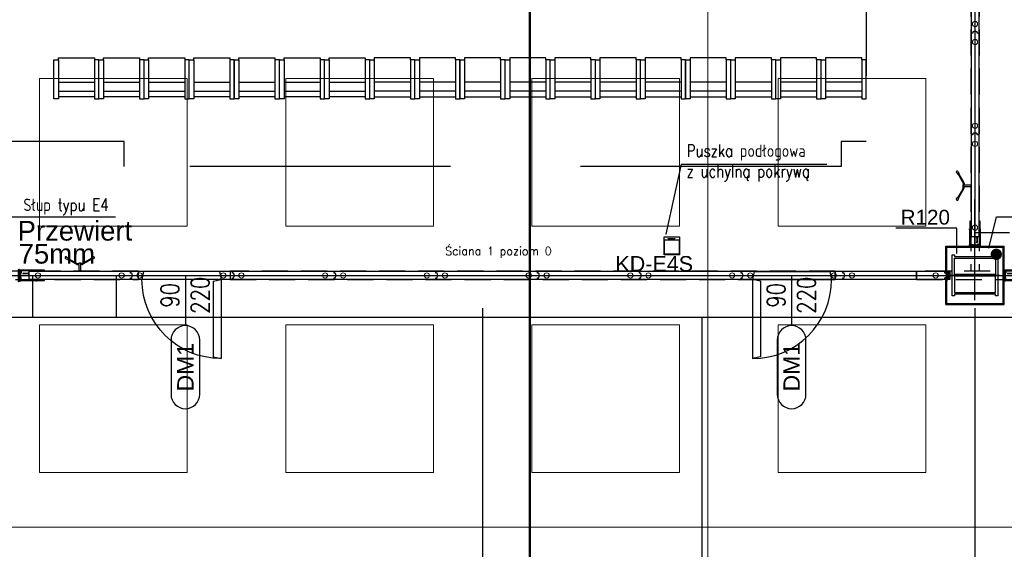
# Model space of a CAD drawing. Header units: centimetres. Extents: x -228435 to 111511, y -89367 to 428125.
# Tile 16 of 219: x -46181 to -34183, y 13665 to 20114. Entities that reach past the tile are written whole.
import ezdxf
from ezdxf.enums import TextEntityAlignment as Align

# ---------------------------------------------------------------- set-up
doc = ezdxf.new("R2010")
doc.units = ezdxf.units.CM
doc.header["$LTSCALE"] = 50
for name, pattern in [('0_II 10 sal$0$HIDDEN', [9.525, 6.35, -3.175]), ('DASHDOT', [25.4, 12.7, -6.35, 0, -6.35]), ('DASHDOT2', [12.7, 6.35, -3.175, 0, -3.175]), ('DIN_STRICHPUNKT', [10.7, 5, -2.5, 0.7, -2.5]), ('HIDDEN2', [4.7625, 3.175, -1.5875]), ('HIDDENX2', [19.05, 12.7, -6.35]), ('Kondygnacja +0$0$DASHDOT2', [12.7, 6.35, -3.175, 0, -3.175])]:
    doc.linetypes.add(name, pattern=pattern)
doc.layers.get('0').update_dxf_attribs({"color": 8})
for name, color, linetype in [('0_II 10 sal$0$ARCH_INFO_ETYK_DRZWI', 8, 'Continuous'), ('0_II 10 sal$0$ARCH_SIEDZENIA', 8, 'Continuous'), ('0_II 10 sal$0$ARCH_STROP', 8, 'Continuous'), ('0_II 10 sal$0$ARCH_WYPOSAŻENIE_INNE', 8, 'Continuous'), ('0_II 10 sal$0$ARCH_ŚCIANY_PRZESUWNE', 8, 'Continuous'), ('3', 8, 'Continuous'), ('ACHSEN', 8, 'DIN_STRICHPUNKT'), ('ARCH_GK', 8, 'Continuous'), ('ARCH_INFO_KŁADY ŚCIAN', 8, 'HIDDEN2'), ('ARCH_INFO_ODPORNOŚĆ OGNIOWA', 8, 'Continuous'), ('ARCH_INFO_OPISY', 8, 'Continuous'), ('ARCH_INFO_OSIE_IST', 8, 'DASHDOT2'), ('ARCH_SZYNY', 8, 'Continuous'), ('HUFCOR', 8, 'Continuous'), ('Hufcor szyny', 8, 'Kondygnacja +0$0$DASHDOT2'), ('Kondygnacja +0$0$ARCH_GK', 8, 'Continuous'), ('Kondygnacja +0$0$ARCH_INFO_ODPORNOŚĆ OGNIOWA', 8, 'Continuous'), ('Kondygnacja +0$0$ARCH_STAL_IST', 8, 'Continuous'), ('Kondygnacja +0$0$ARCH_ŚCIANY_PRZESUWNE', 8, 'Continuous'), ('KÖRPERKANTE', 8, 'Continuous'), ('Osie rzutów$0$ARCH_INFO_OSIE_OPISY_IST', 8, 'Continuous'), ('PANELE', 8, 'Continuous'), ('SCHRAFFUR', 8, 'Continuous'), ('tabela', 8, 'Continuous'), ('VOLL', 8, 'Continuous')]:
    doc.layers.add(name, color=color, linetype=linetype)
for name, color, linetype, lineweight in [('2', 8, 'Continuous', 0), ('_SP KORYTA', 8, 'Continuous', 25), ('ARCH_LINIE PRZEKROJOWE', 8, 'Continuous', 25), ('ARCH_SUFITY_PODWIESZANE', 8, 'HIDDENX2', 9), ('Wymiary', 8, 'Continuous', 15)]:
    doc.layers.add(name, color=color, linetype=linetype, lineweight=lineweight)
doc.layers.get('HUFCOR').off()
doc.styles.add('0_II 10 sal$0$Arial', font='ARIAL.TTF')
doc.styles.add('0_II 10 sal$0$Romans', font='Romans.shx')
doc.styles.add('Arial', font='ARIAL.TTF')
doc.styles.add('Kondygnacja +0$0$Arial', font='ARIAL.TTF')
doc.styles.add('Kondygnacja +0$0$Standard', font='txt')
doc.styles.add('Romans', font='Romans.shx')
doc.styles.add('ROMANS-50-CM', font='romans.shx', dxfattribs={"width": 0.8, "height": 10})
doc.linetypes.add('SZYNA_LINE', pattern='A,12.7,-7.75,["SZYNA",Standard,S=2.54,R=0,X=-5.95,Y=-1.27],-7.75', length=28.2)
doc.dimstyles.new('ISO-25', dxfattribs={"dimtxt": 2.5, "dimasz": 2.5, "dimexe": 1.25, "dimexo": 0.625, "dimtad": 1, "dimtxsty": 'Standard', "dimcen": 2.5, "dimadec": 0, "dimazin": 0, "dimtfac": 1, "dimtmove": 0, "dimatfit": 3, "dimfxl": 0, "dimarcsym": 0})
doc.dimstyles.new('Kondygnacja +0$0$ISO-25', dxfattribs={"dimtxt": 2.5, "dimasz": 2.5, "dimexe": 1.25, "dimexo": 0.625, "dimtad": 1, "dimtxsty": 'Kondygnacja +0$0$Standard', "dimcen": 2.5, "dimadec": 0, "dimazin": 0, "dimtfac": 1, "dimtmove": 0, "dimatfit": 3, "dimfxl": 0, "dimarcsym": 0})

# ---------------------------------------------------------------- blocks, each defined once
blk = doc.blocks.new('Linie przekrojowe')
at = {"layer": 'ARCH_LINIE PRZEKROJOWE', "linetype": 'DASHDOT', "ltscale": 5, "const_width": 3, "flags": 128}
blk.add_lwpolyline([(8110, 12660), (8110, 5500), (8760, 5500), (8760, 5178.6)], dxfattribs=at)
blk = doc.blocks.new('SU Lampy kwadratowe +0')
at = {"layer": 'ARCH_SUFITY_PODWIESZANE', "ltscale": 2.5}
for points in [[(7520, 6440), (7700, 6440), (7700, 6260), (7520, 6260)], [(7820, 6440), (8000, 6440), (8000, 6260), (7820, 6260)], [(8120, 6440), (8300, 6440), (8300, 6260), (8120, 6260)], [(8420, 6440), (8600, 6440), (8600, 6260), (8420, 6260)], [(7520, 6140), (7700, 6140), (7700, 5960), (7520, 5960)], [(7820, 6140), (8000, 6140), (8000, 5960), (7820, 5960)], [(8120, 6140), (8300, 6140), (8300, 5960), (8120, 5960)], [(8420, 6140), (8600, 6140), (8600, 5960), (8420, 5960)]]:
    blk.add_lwpolyline(points, close=True, dxfattribs=at)
blk = doc.blocks.new('Linie kładów 0')
at = {"layer": 'ARCH_INFO_KŁADY ŚCIAN', "ltscale": 10, "const_width": 1}
for points in [[(8334.5, 5618.7), (8334.5, 11674.1)], [(6335.3, 5893.4), (11516.8, 5893.4), (11516.8, 6729.9), (13383.9, 6729.9)]]:
    blk.add_lwpolyline(points, dxfattribs=at)
blk = doc.blocks.new('0_II 10 sal$0$T-drzwi_dół-200')
at = {"layer": '0_II 10 sal$0$ARCH_INFO_ETYK_DRZWI'}
blk.add_line((0, 0), (0, -60), dxfattribs=at)
blk.add_lwpolyline([(-17.5, -77.5), (-17.5, -143.7, 1), (17.5, -143.7), (17.5, -77.5, 1)], format="xyb", close=True, dxfattribs=at)
at = {"layer": '0_II 10 sal$0$ARCH_INFO_ETYK_DRZWI', "style": '0_II 10 sal$0$Romans', "width": 0.8}
for tag, p in [('ADS_DRZWI:SZEROKOŚĆ', (-7.9, -23)), ('ADS_DRZWI:WYSOKOŚĆ', (29, -23))]:
    blk.add_attdef(tag, text='', height=22, rotation=90, dxfattribs=at).set_placement(p, align=Align.CENTER)
at = {"layer": '0_II 10 sal$0$ARCH_INFO_ETYK_DRZWI', "color": 1, "style": '0_II 10 sal$0$Arial'}
blk.add_attdef('ADS_DRZWI:ODPORNOŚĆ_OGNIOWA', text='', height=22, dxfattribs=at).set_placement((-0.1, 13.3), align=Align.BOTTOM_CENTER)
at = {"layer": '0_II 10 sal$0$ARCH_INFO_ETYK_DRZWI', "style": '0_II 10 sal$0$Arial'}
blk.add_attdef('ADS_DRZWI:SYMBOL', text='', height=20, rotation=90, dxfattribs=at).set_placement((0, -110.6), align=Align.MIDDLE)
blk = doc.blocks.new('Kondygnacja +0$0$_Dot')
at = {"color": 0, "linetype": 'ByBlock', "lineweight": -2}
blk.add_line((-0.5, 0), (-1, 0), dxfattribs=at)
at = {"color": 0, "linetype": 'ByBlock', "const_width": 0.5}
blk.add_lwpolyline([(-0.25, 0, 1), (0.25, 0, 1)], format="xyb", close=True, dxfattribs=at)
blk = doc.blocks.new('A$C50B549AF')
at = {"layer": 'ARCH_SZYNY', "linetype": 'SZYNA_LINE', "ltscale": 2.5}
for p, q in [((2411.5, 2377.4, 630), (2411.5, 1235.9, 630)), ((2411.5, 1252.6, 1260), (2453.4, 1252.6, 1260)), ((1247, 1200.4, 630), (2383.5, 1200.4, 630)), ((1263, 1200.4, 630), (1263, 1149.7, 630)), ((1365, 1200.4, 630), (1365, 1149.7, 630)), ((2447, 1200.4, 630), (3583.5, 1200.4, 630)), ((335.7, 1149.7, -614.3), (2332.9, 1149.7, -421.8)), ((2078.5, 1149.7, -435.9), (2078.5, 584.8, 630)), ((2332.9, 1149.7, -421.8), (4965.7, 1149.7, 1260))]:
    blk.add_line(p, q, dxfattribs=at)
blk = doc.blocks.new('*U520')
at = {"layer": 'PANELE'}
for points in [[(0, 0), (0, -21), (-14, -21)], [(0, 0), (1240, 0)], [(1240, 0), (1240, -21), (1226, -21)], [(-14, -76), (0, -76), (0, -97)], [(0, -97), (1240, -97)], [(1226, -76), (1240, -76), (1240, -97)]]:
    blk.add_lwpolyline(points, dxfattribs=at)
for centre in [(24, -48), (1264, -48)]:
    blk.add_arc(centre, 46.5, 143.7563, 216.2437, dxfattribs=at)
at = {"layer": 'Wymiary'}
for centre in [(110, -48), (1130, -48)]:
    blk.add_circle(centre, 32, dxfattribs=at)
blk = doc.blocks.new('BEDIENHEBEL')
at = {"layer": 'KÖRPERKANTE'}
for p, q in [((-10, -85), (-10, 0)), ((-10, 0), (10, 0)), ((10, -85), (10, 0)), ((-145, -149), (-38, -87)), ((-140, -158), (-33, -96)), ((-31, -85), (-10, -85)), ((-31, -95), (-10, -95)), ((-10, -95), (-10, -100)), ((-10, -100), (10, -100)), ((31, -85), (10, -85)), ((31, -95), (10, -95)), ((10, -95), (10, -100)), ((140, -158), (33, -96)), ((145, -149), (38, -87)), ((-173, -156), (-148, -147)), ((-160, -178), (-140, -161)), ((-139, -159), (-146, -147)), ((139, -159), (146, -147)), ((160, -178), (140, -161)), ((173, -156), (148, -147))]:
    blk.add_line(p, q, dxfattribs=at)
for centre, radius, start, end in [((-31, -100), 15, 90, 120), ((-31, -100), 5, 90, 120), ((-15, -90), 7.25, 316.3972, 43.6028), ((15, -90), 7.25, 136.3972, 223.6028), ((31, -100), 15, 60, 90), ((31, -100), 5, 60, 90), ((-167, -167), 12.5, 120, 300), ((-147, -148), 1, 30, 120), ((-140, -160), 1, 300, 30), ((140, -160), 1, 150, 240), ((147, -148), 1, 60, 150), ((167, -167), 12.5, 240, 60)]:
    blk.add_arc(centre, radius, start, end, dxfattribs=at)
blk = doc.blocks.new('*U522')
at = {"layer": 'PANELE'}
for points in [[(0, 0), (0, -21), (-14, -21)], [(0, 0), (1240, 0)], [(1050, -97), (1050, -112), (1240, -112), (1240, 15), (1050, 15), (1050, 0)], [(-14, -76), (0, -76), (0, -97)], [(0, -97), (1240, -97)]]:
    blk.add_lwpolyline(points, dxfattribs=at)
blk.add_arc((24, -48), 46.5, 143.7563, 216.2437, dxfattribs=at)
at = {"layer": 'Wymiary'}
for centre in [(110, -48), (1130, -48)]:
    blk.add_circle(centre, 32, dxfattribs=at)
at = {"layer": 'PANELE'}
blk.add_blockref('BEDIENHEBEL', (620, -97), dxfattribs=at)
blk = doc.blocks.new('puszka e4s-538')
for points in [[(0, 29.1), (24.7, 29.1), (24.7, 0), (0, 0)], [(0.6, 28.4), (24.1, 28.4), (24.1, 4.7), (0.6, 4.7)], [(7.5, 3.2), (18, 3.2), (18, 2.7), (7.5, 2.7)]]:
    blk.add_lwpolyline(points, close=True)
blk = doc.blocks.new('puuuchy')
at = {"layer": '_SP KORYTA', "xscale": 0.375, "yscale": 0.375, "zscale": 0.375, "rotation": 180}
blk.add_blockref('puszka e4s-538', (-2580.12, 623.52), dxfattribs=at)
blk = doc.blocks.new('cahbir 0')
at = {"layer": '_SP KORYTA'}
h = blk.add_hatch(color=256, dxfattribs=at)
edge = h.paths.add_edge_path()
edge.add_arc((-4864, 1345.7), 7, 0, 360)
at = {"layer": '_SP KORYTA', "xscale": 2, "yscale": 2, "zscale": 2}
blk.add_blockref('puuuchy', (-90, 120, -1290), dxfattribs=at)
at = {"layer": '_SP KORYTA', "style": 'Arial'}
for s, height, p in [('Przewiert', 24, (-6056.7, 1362.4, -630)), ('75mm', 24, (-6055.4, 1334.4, -630)), ('KD-E4S', 18.75, (-5328.2, 1324.8, -630))]:
    blk.add_text(s, height=height, dxfattribs=at).set_placement(p)
blk = doc.blocks.new('0_II 10 sal$0$Miejsce_siedzące_2d')
at = {"color": 0, "linetype": 'ByBlock', "lineweight": -2}
for p, q in [((-26.4, 27.1), (26.4, 27.1)), ((-26.4, 12.5), (26.4, 12.5))]:
    blk.add_line(p, q, dxfattribs=at)
for points in [[(-26.4, 62.7), (-26.4, 0), (-33, 0), (-33, 62.7), (-26.4, 62.7), (-26.4, 66), (26.4, 66), (26.4, 62.7), (26.4, 0), (33, 0), (33, 62.7), (26.4, 62.7)], [(26.4, 3.3), (-26.4, 3.3)]]:
    blk.add_lwpolyline(points, dxfattribs=at)
blk = doc.blocks.new('CLOSURE')
at = {"color": 7, "linetype": 'Continuous'}
for p, q in [((-2, 0), (-9, 0)), ((-2, 0), (-2, -1)), ((-10, -1), (-10, -2)), ((-10, -34), (-10, -40)), ((-9, -3), (-8, -3)), ((-8, -33), (-9, -33)), ((-9, -41), (-3, -41)), ((-8, -7), (-8, -7)), ((-8, -30), (-8, -30)), ((-8, -39), (-8, -36)), ((-8, -36), (177, -36)), ((-3, -39), (-8, -39)), ((-2, -1), (-2, -2)), ((-2, -12), (-2, -17)), ((-2, -17), (-1, -18)), ((-1, -18), (-2, -19)), ((-2, -19), (-2, -24)), ((-2, -40), (-2, -40)), ((-1, -3), (0, -3)), ((0, -29), (0, -3)), ((0, -34), (0, -32)), ((150, -34), (0, -34)), ((5, -30), (1, -30)), ((1, -31), (5, -31)), ((6, -31), (6, -31)), ((146, -30), (146, -31)), ((153, -30), (147, -30)), ((147, -31), (151, -31)), ((153, -31), (153, -30)), ((156, -30), (156, -31)), ((163, -34), (159, -34)), ((166, -31), (166, -30)), ((168, -30), (168, -31)), ((179, -34), (172, -34)), ((172, -40), (172, -40)), ((177, -39), (173, -39)), ((173, -41), (179, -41)), ((177, -36), (177, -39)), ((180, -40), (180, -35))]:
    blk.add_line(p, q, dxfattribs=at)
for centre, radius, start, end in [((-9, -1), 1.2, 90, 180), ((-9, -2), 1, 180, 270), ((-9, -34), 1, 90, 180), ((-9, -40), 1, 180, 270), ((-8, -8), 1, 90, 217.5752), ((-5, -5), 5.01, 217.5752, 275.7303), ((-5, -31), 5.01, 84.2699, 140.5242), ((-8, -29), 1, 140.5242, 270), ((-8, -2), 1, 270, 314.9442), ((-8, -8), 1, 40.708, 90), ((-8, -29), 1, 270, 317.1564), ((-8, -34), 1, 42.8436, 90), ((-5, -5), 2.75, 220.708, 134.9442), ((-5, -31), 2.75, 222.8436, 137.1564), ((-4, -12), 2, 0, 95.7303), ((-4, -24), 2, 264.2699, 0), ((-3, -40), 1, 0, 90), ((-3, -40), 1, 270, 0), ((-1, -2), 1, 180, 270), ((1, -29), 1, 180, 270), ((1, -32), 1, 90, 180), ((5, -31), 0.5, 0, 90), ((5, -31), 0.5, 270, 0), ((147, -30), 0.5, 90, 180), ((147, -31), 0.5, 180, 270), ((150, -33), 1, 270, 3.2641), ((151, -32), 0.5, 341.3143, 90), ((155, -33), 3.4, 161.3143, 183.2641), ((153, -30), 0.5, 0, 90), ((152, -31), 1, 323.1301, 0), ((155, -33), 1.75, 143.1301, 36.8699), ((156, -30), 0.5, 54.1117, 180), ((157, -31), 1, 180, 216.8699), ((155, -33), 3.4, 356.7359, 54.1117), ((159, -33), 1, 176.7359, 270), ((163, -33), 1, 270, 3.2641), ((167, -33), 3.4, 125.8883, 183.2641), ((165, -30), 0.5, 0, 125.8883), ((167, -33), 1.75, 143.1301, 36.8699), ((165, -31), 1, 323.1301, 0), ((169, -30), 0.5, 54.1117, 180), ((169, -31), 1, 180, 216.8699), ((167, -33), 3.4, 356.7359, 54.1117), ((172, -33), 1, 176.7359, 270), ((173, -40), 1, 90, 180), ((173, -40), 1, 180, 270), ((179, -35), 1, 0, 90), ((179, -40), 1, 270, 0)]:
    blk.add_arc(centre, radius, start, end, dxfattribs=at)
blk = doc.blocks.new('hufcor detal 2')
at = {"layer": 'SCHRAFFUR'}
h = blk.add_hatch(dxfattribs=at)
h.set_pattern_fill('ANSI34', color=256, scale=10, style=0)
h.set_pattern_definition([(45, (-9731.639, 331.908), (-5.303301, 5.303301), []), (45, (-9729.871, 331.908), (-5.303301, 5.303301), []), (45, (-9728.1034, 331.908), (-5.303301, 5.303301), []), (45, (-9726.3356, 331.908), (-5.303301, 5.303301), [])])
h.paths.add_polyline_path([(-4.1, 11.6), (-8.1, 11.6), (-8.1, 0.6), (-4.1, 0.6)])
h.paths.add_polyline_path([(-4.1, 0.6), (-8.1, 0.6), (-8.1, -10.4), (-4.1, -10.4)])
at = {"layer": 'VOLL'}
for points in [[(-5.3, 30), (-97.9, 30), (-97.9, 31.2), (-5.3, 31.2)], [(-5.3, -29.9), (-5.3, -28.7), (-97.9, -28.7), (-97.9, -29.9)]]:
    blk.add_hatch(color=256, dxfattribs=at).paths.add_polyline_path(points)
at = {"layer": '2'}
for p, q in [((-96.6, 25.3), (-96.6, 25.2)), ((-93.3, 27.5), (-93.5, 26.6)), ((-92.7, 27.4), (-93, 26.3)), ((-86.8, 27.4), (-86.5, 26.3)), ((-86.2, 27.5), (-86, 26.6)), ((-82.9, 25.3), (-82.9, 25.2))]:
    blk.add_line(p, q, dxfattribs=at)
for centre, radius, start, end in [((-96.5, 25.2), 0.15, 81.6479, 164.0608), ((-96.5, 25.2), 0.15, 164.0608, 254.4521), ((-95.7, 27.8), 2.49, 252.0018, 332.2702), ((-95.4, 27.5), 2.67, 245.6965, 334.3626), ((-92.9, 28.1), 0.8, 285.0434, 236.2841), ((-86.6, 28.1), 0.8, 303.7159, 254.9566), ((-84.1, 27.5), 2.67, 205.6374, 294.3035), ((-83.8, 27.8), 2.49, 207.7298, 287.9982), ((-83, 25.2), 0.15, 15.9392, 98.3521), ((-83, 25.2), 0.15, 285.5479, 15.9392)]:
    blk.add_arc(centre, radius, start, end, dxfattribs=at)
at = {"layer": '3'}
for centre, radius, start, end in [((-11.1, -0.1), 11.1, 308.9452, 51.0548), ((-11, -0.1), 10.6, 310.6017, 49.3983)]:
    blk.add_arc(centre, radius, start, end, dxfattribs=at)
at = {"layer": 'ACHSEN', "ltscale": 5}
blk.add_line((53.1, 0.6), (-268.8, 0.6), dxfattribs=at)
at = {"layer": 'ARCH_GK', "linetype": 'Continuous', "lineweight": -3}
for p, q in [((0.3, 17.1), (0.3, 35)), ((0.3, 35), (0.3, -33.7))]:
    blk.add_line(p, q, dxfattribs=at)
for points in [[(0.3, 35), (2.7, 35), (3, 36.7), (3.3, 35)], [(6.4, 35), (3.9, 35), (3.5, 33.3), (3.3, 35)], [(6.3, 17.1), (6.3, 35)], [(6.3, 35), (6.3, -33.7)], [(0.3, -33.7), (2.7, -33.7), (3, -35.5), (3.3, -33.7)], [(6.4, -33.7), (3.9, -33.7), (3.5, -32), (3.3, -33.7)]]:
    blk.add_lwpolyline(points, dxfattribs=at)
at = {"layer": 'VOLL'}
for p, q in [((-96.8, 31.2), (-6.5, 31.2)), ((-8.1, 11.6), (-8.1, -10.4)), ((-8.1, 11.6), (-4.1, 11.6)), ((-4.1, 11.6), (-4.1, -10.4)), ((-48.1, -6.8), (-53, -10.2)), ((-48.1, -13.6), (-53, -10.2)), ((-48.1, -9.2), (-48.1, -6.8)), ((-48.1, -9.2), (-23.8, -9.2)), ((-48.1, -11.2), (-23.8, -11.2)), ((-48.1, -11.2), (-48.1, -13.6)), ((-23.8, -6.8), (-18.8, -10.2)), ((-23.8, -9.2), (-23.8, -6.8)), ((-23.8, -13.6), (-18.8, -10.2)), ((-23.8, -11.2), (-23.8, -13.6)), ((-8.1, -10.4), (-4.1, -10.4))]:
    blk.add_line(p, q, dxfattribs=at)
for points in [[(-3, 27.1), (-5.7, 27.1, -7.740139), (-5.7, 27.7), (-3, 27.7, -0.445604), (-3, 14), (-5.7, 14, -7.740139), (-5.7, 14.6), (-3, 14.6, 0.483874)], [(-3, -25.9), (-5.7, -25.9, 7.740139), (-5.7, -26.4), (-3, -26.4, 0.445604), (-3, -12.7), (-5.7, -12.7, 7.740139), (-5.7, -13.3), (-3, -13.3, -0.406168)]]:
    blk.add_lwpolyline(points, format="xyb", close=True, dxfattribs=at)
blk.add_lwpolyline([(-97.9, -28.7), (-5.3, -28.7), (-5.3, -29.9), (-97.9, -29.9)], close=True, dxfattribs=at)
at = {"layer": 'VOLL', "xscale": 0.5, "yscale": 0.5000000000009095, "zscale": 0.5000000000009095, "rotation": 180}
blk.add_blockref('CLOSURE', (-9.3, 11.7), dxfattribs=at)
at = {"layer": 'VOLL', "xscale": -0.5, "yscale": 0.5000000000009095, "zscale": 0.5000000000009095}
blk.add_blockref('CLOSURE', (-9.3, -10.4), dxfattribs=at)
blk = doc.blocks.new('VERT-NEU')
at = {"layer": 'KÖRPERKANTE'}
for p, q in [((-25, 48), (-36, 48)), ((-36, 48), (-36, 46)), ((-34, 46), (-36, 46)), ((-36, 31), (-34, 31)), ((-36, 29), (-36, 31)), ((-21, 29), (-36, 29)), ((-34, 31), (-34, 46)), ((-30, 46), (-30, 33)), ((-25, 46), (-30, 46)), ((-30, 33), (-6, 33)), ((-23, 47), (-23, 47)), ((-13, 21), (-21, 29)), ((-14, 25), (-11, 22)), ((-9, 29), (-13, 29)), ((-11, 21), (-11, 21)), ((-8, 19), (-8, 28)), ((0, 26), (-6, 33)), ((-6, 19), (-6, 26)), ((-5, 26), (-3, 24)), ((-3, 24), (-3, 0)), ((-3, -24), (-3, 0)), ((7, 26), (0, 26)), ((0, 23), (0, 0)), ((0, 23), (5, 23)), ((0, -23), (0, 0)), ((5, 21), (5, 23)), ((8, 21), (5, 21)), ((8, 25), (8, 21)), ((-21, -29), (-36, -29)), ((-36, -29), (-36, -31)), ((-36, -31), (-34, -31)), ((-36, -46), (-36, -48)), ((-34, -46), (-36, -46)), ((-25, -48), (-36, -48)), ((-34, -31), (-34, -46)), ((-30, -33), (-6, -33)), ((-30, -46), (-30, -33)), ((-25, -46), (-30, -46)), ((-23, -47), (-23, -47)), ((-13, -21), (-21, -29)), ((-14, -25), (-11, -22)), ((-9, -29), (-13, -29)), ((-8, -19), (-8, -28)), ((-6, -19), (-6, -26)), ((-6, -33), (0, -26)), ((-5, -26), (-3, -24)), ((0, -23), (5, -23)), ((7, -26), (0, -26)), ((8, -21), (5, -21)), ((5, -21), (5, -23)), ((8, -25), (8, -21))]:
    blk.add_line(p, q, dxfattribs=at)
at = {"layer": 'KÖRPERKANTE', "linetype": 'ByBlock'}
for p, q in [((2, -23), (3, -23)), ((2, -26), (3, -26))]:
    blk.add_line(p, q, dxfattribs=at)
at = {"layer": 'KÖRPERKANTE'}
for centre, radius, start, end in [((-25, 47), 1.2, 360, 90), ((-25, 47), 1.2, 270, 360), ((-13, 27), 2, 90, 225), ((-12, 22), 1.12, 225, 315), ((-12, 22), 1.12, 315, 45), ((-9, 28), 0.5, 360, 90), ((-7, 19), 1, 180, 360), ((-6, 26), 0.5, 45, 180), ((7, 25), 0.762, 0, 90), ((-25, -47), 1.2, 0, 90), ((-25, -47), 1.2, 270, 0), ((-13, -27), 2, 135, 270), ((-12, -22), 1.12, 45, 135), ((-12, -22), 1.12, 315, 45), ((-9, -28), 0.5, 270, 0), ((-7, -19), 1, 0, 180), ((-6, -26), 0.5, 180, 315), ((7, -25), 0.762, 270, 0)]:
    blk.add_arc(centre, radius, start, end, dxfattribs=at)
blk = doc.blocks.new('hufcor detal 1')
at = {"layer": 'VOLL'}
h = blk.add_hatch(color=256, dxfattribs=at)
h.paths.add_polyline_path([(-5.8, -6.1), (-5.8, -3.2, 0.427595), (-6.4, -2.6, 0.427595), (-7, -3.2), (-7, -6.4), (-5.5, -10.4, -0.519458), (-5.6, -10.6), (-6.5, -10.6, 0.414214), (-7, -11.1), (-7, -16.5), (-5.9, -16.5), (-5.9, -11.5), (-4.7, -11.5), (-4.7, -12.6), (-4.1, -12.6), (-4.1, -10.9)])
h.paths.add_polyline_path([(-5.9, -16.5), (-7, -16.5), (-7, -21.9, 0.414214), (-6.5, -22.4), (-5.6, -22.4, -0.519458), (-5.5, -22.6), (-7, -26.6), (-7, -29.8, 0.427595), (-6.4, -30.4, 0.427595), (-5.8, -29.8), (-5.8, -26.9), (-4.1, -22.1), (-4.1, -20.4), (-4.7, -20.4), (-4.7, -21.5), (-5.9, -21.5)])
at = {"layer": 'ACHSEN', "ltscale": 5}
blk.add_line((261.6, -16.5), (-60.4, -16.5), dxfattribs=at)
at = {"layer": 'ARCH_GK', "linetype": 'Continuous', "lineweight": -3}
blk.add_line((0, 0), (-6.2, 0), dxfattribs=at)
for points in [[(-10, 0), (0, 0)], [(-6.2, 17.9), (-3.7, 17.9), (-3.3, 19.6), (-3.1, 17.9)], [(-6.2, 0), (-6.2, 17.9)], [(0, 17.9), (-2.5, 17.9), (-2.8, 16.1), (-3.1, 17.9)], [(0, 0), (0, 17.9)], [(-6.2, -33), (-6.2, -50.9)], [(-6.2, -50.9), (-3.7, -50.9), (-3.3, -52.6), (-3.1, -50.9)], [(0, -50.9), (-2.5, -50.9), (-2.8, -49.1), (-3.1, -50.9)], [(0, -33), (0, -50.9)]]:
    blk.add_lwpolyline(points, dxfattribs=at)
at = {"layer": 'KÖRPERKANTE'}
for p, q in [((-7, -3.2), (-7, -6.4)), ((-5.5, -10.4), (-7, -6.4)), ((-7, -11.1), (-7, -21.9)), ((-7, -26.6), (-5.5, -22.6)), ((-7, -29.8), (-7, -26.6)), ((-6.5, -10.6), (-5.6, -10.6)), ((-6.5, -22.4), (-5.6, -22.4)), ((-6.4, -2.6), (-6.4, -2.6)), ((-6.4, -30.4), (-6.4, -30.4)), ((-5.9, -11.5), (-5.9, -21.5)), ((-4.7, -11.5), (-5.9, -11.5)), ((-5.9, -21.5), (-4.7, -21.5)), ((-5.8, -3.2), (-5.8, -6.1)), ((-5.8, -6.1), (-4.1, -10.9)), ((-4.1, -22.1), (-5.8, -26.9)), ((-5.8, -29.8), (-5.8, -26.9)), ((-4.7, -12.6), (-4.7, -11.5)), ((-4.1, -12.6), (-4.7, -12.6)), ((-4.1, -20.4), (-4.7, -20.4)), ((-4.7, -21.5), (-4.7, -20.4)), ((-4.1, -12.6), (-4.1, -10.9)), ((-4.1, -22.1), (-4.1, -20.4))]:
    blk.add_line(p, q, dxfattribs=at)
for centre, radius, start, end in [((-6.4, -3.2), 0.55, 90, 180), ((-6.5, -11.1), 0.55, 90, 180), ((-6.5, -21.9), 0.55, 180, 270), ((-6.4, -29.8), 0.55, 180, 270), ((-6.4, -3.2), 0.55, 0, 90), ((-6.4, -29.8), 0.55, 270, 0), ((-5.6, -10.5), 0.1, 270, 19.8), ((-5.6, -22.5), 0.1, 340.2, 90)]:
    blk.add_arc(centre, radius, start, end, dxfattribs=at)
at = {"layer": 'VOLL'}
for p, q in [((3.9, 6.5), (3.9, 0.5)), ((3.9, -39.5), (3.9, -33.5))]:
    blk.add_line(p, q, dxfattribs=at)
at = {"layer": 'VOLL', "xscale": -0.5, "yscale": 0.5000000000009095, "zscale": 0.5000000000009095}
blk.add_blockref('VERT-NEU', (-11.2, -16.5), dxfattribs=at)
blk = doc.blocks.new('A$C6FE60D27')
at = {"linetype": 'ByBlock', "ltscale": 5}
for p, q in [((2, 106.1), (0, 96.4)), ((0, 96.4), (96.4, 96.4)), ((9.7, 94.4), (0, 96.4)), ((0, 96.4), (0, 0)), ((2, 106.1), (94.4, 106.1)), ((94.4, 106.1), (96.4, 96.4)), ((9.7, 94.4), (9.7, 2)), ((9.7, 2), (0, 0))]:
    blk.add_line(p, q, dxfattribs=at)
blk.add_arc((0, 96.4), 96.4, 270, 0, dxfattribs=at)
blk = doc.blocks.new('Osie rzutów')
at = {"layer": 'ARCH_INFO_OSIE_IST', "ltscale": 10}
for p, q in [((8060, 12510), (8060, 4623.3)), ((8660, 12510), (8660, 4623.3)), ((8660, 6170), (8660, 6230)), ((4436, 6200), (15156.5, 6200)), ((8690, 6200), (8630, 6200))]:
    blk.add_line(p, q, dxfattribs=at)

msp = doc.modelspace()

# ---------------------------------------------------------------- linework, layer by layer
at = {"layer": '0_II 10 sal$0$ARCH_WYPOSAŻENIE_INNE', "linetype": '0_II 10 sal$0$HIDDEN', "ltscale": 10, "elevation": 7230}
msp.add_lwpolyline([(-54189.42803, 18325.58237), (-54189.42803, 36150.00781), (-48370.0026, 36150.00781), (-48370.0026, 36150.00781), (-44940.0026, 36150.00781), (-44940.0026, 36150.00781), (-36690.0026, 36150.00781), (-36690.0026, 36150.00781), (-35865.0026, 36150.00781), (-35865.57717, 30630.58237), (-36170.57717, 30630.58237), (-36170.57717, 27369.43324), (-35865.57717, 27369.43324), (-35865.57717, 18630.58237), (-36170.57717, 18630.58237), (-36170.57717, 18325.58237), (-44909.42803, 18325.58237), (-44909.42803, 18630.58237), (-48170.57717, 18630.58237), (-48170.57717, 18325.58237)], close=True, dxfattribs=at)
at = {"layer": '0_II 10 sal$0$ARCH_ŚCIANY_PRZESUWNE', "linetype": '0_II 10 sal$0$HIDDEN', "lineweight": -3}
for p, q in [((-44733, 16950, -5670), (-44733, 17050, -5670)), ((-43617, 17050, -5670), (-43617, 16950, -5670)), ((-36245, 17050, -5670), (-43617, 17050, -5670)), ((-36245, 17050, -5670), (-36245, 16950, -5670)), ((-35251.5, 16950, 630), (-35251.5, 17050, 630)), ((-43617, 16950, -5670), (-36245, 16950, -5670))]:
    msp.add_line(p, q, dxfattribs=at)
at = {"layer": '0_II 10 sal$0$ARCH_ŚCIANY_PRZESUWNE', "linetype": '0_II 10 sal$0$HIDDEN', "lineweight": -3, "elevation": 630}
for points in [[(-34590, 40950), (-34590, 17048.18007)], [(-34490, 40950), (-34490, 17048.18007)]]:
    msp.add_lwpolyline(points, dxfattribs=at)
at = {"layer": '0_II 10 sal$0$ARCH_ŚCIANY_PRZESUWNE', "linetype": '0_II 10 sal$0$HIDDEN', "lineweight": -3}
for points, elevation in [([(-48137, 16950), (-44733, 16950), (-44733, 17050), (-48137, 17050)], 630), ([(-36245, 17050), (-35251.5, 17050), (-35251.5, 16950), (-36245, 16950)], 630), ([(-35251.5, 16950), (-32925, 16950), (-32925, 17050), (-35251.5, 17050)], -5670)]:
    msp.add_lwpolyline(points, close=True, dxfattribs=dict(at, elevation=elevation))
at = {"layer": 'Kondygnacja +0$0$ARCH_GK', "elevation": 630}
for points in [[(-34895, 17050), (-34895, 17355)], [(-34895, 17355), (-34590, 17355)], [(-34895, 17342.5), (-34590, 17342.5)], [(-34882.5, 17050), (-34882.5, 17342.5)], [(-34490, 17355), (-34185, 17355)], [(-34490, 17342.5), (-34197.5, 17342.5)], [(-34197.5, 17050), (-34197.5, 17355)], [(-34185, 17050), (-34185, 17355)], [(-34895, 16645), (-34895, 16950)], [(-34882.5, 16645), (-34882.5, 16950)], [(-34197.5, 16657.5), (-34197.5, 16950)], [(-34185, 16645), (-34185, 16950)], [(-34895, 16645), (-34185, 16645)], [(-34882.5, 16657.5), (-34185, 16657.5)]]:
    msp.add_lwpolyline(points, dxfattribs=at)
at = {"layer": 'Kondygnacja +0$0$ARCH_STAL_IST', "elevation": 630}
for points in [[(-34820, 16750), (-34820, 17250), (-34790, 17250), (-34790, 17230), (-34290, 17230), (-34290, 17250), (-34260, 17250), (-34260, 16750), (-34290, 16750), (-34290, 16770), (-34790, 16770), (-34790, 16750)], [(-34290, 17010), (-34790, 17010), (-34790, 17210), (-34290, 17210)], [(-34790, 16790), (-34290, 16790), (-34290, 16990), (-34790, 16990)]]:
    msp.add_lwpolyline(points, close=True, dxfattribs=at)
at = {"layer": 'Kondygnacja +0$0$ARCH_ŚCIANY_PRZESUWNE', "elevation": 630}
for points in [[(-34895, 16954.5007), (-34842.5, 16954.5007), (-34842.5, 17045.4993), (-34895, 17045.4993)], [(-34895, 16967.0007), (-34855, 16967.0007), (-34855, 17032.9993), (-34895, 17032.9993)]]:
    msp.add_lwpolyline(points, dxfattribs=at)

# ---------------------------------------------------------------- block references
at = {"xscale": 10, "yscale": 10, "zscale": 10}
for name, p in [('Linie przekrojowe', (-121065, -45000, -5670)), ('cahbir 0', (14360, 3800.00982, 630))]:
    msp.add_blockref(name, p, dxfattribs=at)
at = {"layer": '0_II 10 sal$0$ARCH_SIEDZENIA', "linetype": 'Continuous', "lineweight": -3, "yscale": 7.571168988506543, "zscale": 10}
for p, xscale in [((-45490.57717, 19150.00781, -5670), 8.328285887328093), ((-44940.57717, 19150.00781, -5670), 8.328285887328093), ((-44390.57717, 19150.00781, 630), 8.328285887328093), ((-43840.57717, 19150.00781, 630), 8.328285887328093), ((-43290.57717, 19150.00781, 630), 8.328285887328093), ((-42740.57717, 19150.00781, 6930), 8.328285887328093), ((-42190.57717, 19150.00781, 6930), 8.328285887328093), ((-41640.57717, 19150.00781, 6930), -8.328285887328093), ((-41090.57717, 19150.00781, 6930), -8.328285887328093), ((-40540.57717, 19150.00781, 6930), -8.328285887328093), ((-39990.57717, 19150.00781, 6930), -8.328285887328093), ((-39440.57717, 19150.00781, 6930), -8.328285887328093), ((-38890.57717, 19150.00781, 6930), -8.328285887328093), ((-38340.57717, 19150.00781, 6930), -8.328285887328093), ((-37790.57717, 19150.00781, 6930), -8.328285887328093), ((-37240.57717, 19150.00781, 6930), -8.328285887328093), ((-36690.57717, 19150.00781, 6930), -8.328285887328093), ((-36690.57717, 19150.00781, 630), -8.328285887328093), ((-36140.57717, 19150.00781, 630), -8.328285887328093)]:
    msp.add_blockref('0_II 10 sal$0$Miejsce_siedzące_2d', p, dxfattribs=dict(at, xscale=xscale))
at = {"layer": '0_II 10 sal$0$ARCH_STROP', "linetype": 'Continuous', "lineweight": -3}
ref = msp.add_blockref('0_II 10 sal$0$T-drzwi_dół-200', (-44162.40028, 16988.33089, -5670), dxfattribs=dict(at, xscale=10, yscale=10, zscale=10))
ref.add_attrib('ADS_DRZWI:WYSOKOŚĆ', '220', dxfattribs={"layer": '0_II 10 sal$0$ARCH_INFO_ETYK_DRZWI', "height": 220, "rotation": 90, "style": '0_II 10 sal$0$Romans', "width": 0.8}).set_placement((-43872.40028, 16758.33089, -5670), align=Align.CENTER)
ref.add_attrib('ADS_DRZWI:SZEROKOŚĆ', '90', dxfattribs={"layer": '0_II 10 sal$0$ARCH_INFO_ETYK_DRZWI', "height": 220, "rotation": 90, "style": '0_II 10 sal$0$Romans', "width": 0.8}).set_placement((-44241.50316, 16758.33089, -5670), align=Align.CENTER)
ref.add_attrib('ADS_DRZWI:SYMBOL', 'DM1', dxfattribs={"layer": '0_II 10 sal$0$ARCH_INFO_ETYK_DRZWI', "height": 200, "rotation": 90, "style": '0_II 10 sal$0$Arial'}).set_placement((-44162.40028, 15882.44676, -5670), align=Align.MIDDLE)
ref = msp.add_blockref('0_II 10 sal$0$T-drzwi_dół-200', (-36774.63926, 16988.33089, -5670), dxfattribs=dict(at, xscale=10, yscale=10, zscale=10))
ref.add_attrib('ADS_DRZWI:WYSOKOŚĆ', '220', dxfattribs={"layer": '0_II 10 sal$0$ARCH_INFO_ETYK_DRZWI', "height": 220, "rotation": 90, "style": '0_II 10 sal$0$Romans', "width": 0.8}).set_placement((-36484.63926, 16758.33089, -5670), align=Align.CENTER)
ref.add_attrib('ADS_DRZWI:SZEROKOŚĆ', '90', dxfattribs={"layer": '0_II 10 sal$0$ARCH_INFO_ETYK_DRZWI', "height": 220, "rotation": 90, "style": '0_II 10 sal$0$Romans', "width": 0.8}).set_placement((-36853.74214, 16758.33089, -5670), align=Align.CENTER)
ref.add_attrib('ADS_DRZWI:SYMBOL', 'DM1', dxfattribs={"layer": '0_II 10 sal$0$ARCH_INFO_ETYK_DRZWI', "height": 200, "rotation": 90, "style": '0_II 10 sal$0$Arial'}).set_placement((-36774.63926, 15882.44676, -5670), align=Align.MIDDLE)
at = {"layer": 'ARCH_INFO_KŁADY ŚCIAN', "xscale": 10, "yscale": 10, "zscale": 10}
msp.add_blockref('Linie kładów 0', (-121140, -45000, 630), dxfattribs=at)
at = {"layer": 'ARCH_SUFITY_PODWIESZANE', "ltscale": 2.5, "xscale": 10, "yscale": 10, "zscale": 10}
msp.add_blockref('SU Lampy kwadratowe +0', (-121140, -45000, -5670), dxfattribs=at)
at = {"layer": 'HUFCOR', "xscale": 10, "yscale": 10, "zscale": 10}
msp.add_blockref('A$C50B549AF', (-58654.9183, 4996.03602, -5670), dxfattribs=at)
at = {"layer": 'Osie rzutów$0$ARCH_INFO_OSIE_OPISY_IST', "xscale": 10, "yscale": 10, "zscale": 10}
msp.add_blockref('Osie rzutów', (-121140, -45000, 630), dxfattribs=at)
at = {"layer": 'PANELE'}
for name, p, rotation in [('*U520', (-34491.48706, 21192.04363, 630), 270), ('*U520', (-34491.48706, 19952.04363, 630), 270), ('*U522', (-34491.5, 18712.31737, 6930), 270), ('*U522', (-44829.12588, 16951.5, 630), 180), ('*U520', (-43589.39961, 16951.48706, -5670), 180), ('*U520', (-42349.39961, 16951.48706, -5670), 180), ('*U520', (-41109.39961, 16951.48706, -5670), 180), ('*U520', (-39869.39961, 16951.48706, -5670), 180), ('*U520', (-38629.39961, 16951.48706, -5670), 180), ('*U520', (-37389.39961, 16951.48706, -5670), 180), ('*U520', (-36149.12588, 16951.5, 630), 180), ('*U520', (-34909.39961, 16951.48706, -5670), 180)]:
    msp.add_blockref(name, p, dxfattribs=dict(at, rotation=rotation))
at = {"layer": 'PANELE', "yscale": 10, "zscale": 10}
for p, xscale in [((-43727.39958, 15987.48705, -5670), -10), ((-37251.39964, 15987.48705, -5670), 10)]:
    msp.add_blockref('A$C6FE60D27', p, dxfattribs=dict(at, xscale=xscale))
at = {"layer": 'tabela', "linetype": 'DASHDOT'}
for name, p, xscale, yscale, zscale, rotation in [('hufcor detal 2', (-34538.6514, 17355.68913, 630), -2.112530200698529, 2.112530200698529, 2.112530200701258, 90.00000001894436), ('hufcor detal 2', (-46184.31087, 17001.3486, 630), 2.112530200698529, 2.112530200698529, 2.112530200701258, 179.9999999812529), ('hufcor detal 1', (-34894.9, 16967.0007, 630), 2, 2.000000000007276, 2, 180), ('hufcor detal 2', (-34184.31087, 17001.3486, 630), 2.112530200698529, 2.112530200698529, 2.112530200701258, 179.9999999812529)]:
    msp.add_blockref(name, p, dxfattribs=dict(at, xscale=xscale, yscale=yscale, zscale=zscale, rotation=rotation))

# ---------------------------------------------------------------- texts
at = {"layer": 'ARCH_INFO_ODPORNOŚĆ OGNIOWA', "insert": (-35145.4508, 17857.76721, 630), "char_height": 180, "width": 3036.6124481, "attachment_point": 5, "style": 'Arial'}
msp.add_mtext('\\PR120', dxfattribs=at)
at = {"layer": 'ARCH_INFO_OPISY', "char_height": 150, "width": 6265.3267976, "attachment_point": 1, "style": 'ROMANS-50-CM'}
for s, insert in [('Puszka podłogowa\\Pz uchylną pokrywą', (-38053.69278, 18593.4882, 630)), ('Słup typu E4', (-46136.40618, 17934.79196, 630))]:
    msp.add_mtext(s, dxfattribs=dict(at, insert=insert))
at = {"layer": 'Hufcor szyny', "linetype": 'ByBlock', "ltscale": 5, "insert": (-40996.40072, 17347.60184, -5670), "char_height": 100, "width": 5268.2821399, "attachment_point": 1, "style": 'Romans'}
msp.add_mtext('Ściana 1 poziom 0', dxfattribs=at)
at = {"layer": 'Kondygnacja +0$0$ARCH_INFO_ODPORNOŚĆ OGNIOWA', "insert": (-35145.4508, 17857.76721, 630), "char_height": 180, "width": 3036.6124481, "attachment_point": 5, "style": 'Kondygnacja +0$0$Arial'}
msp.add_mtext('\\PR120', dxfattribs=at)

# ---------------------------------------------------------------- leaders
at = {"layer": 'ARCH_INFO_ODPORNOŚĆ OGNIOWA'}
msp.add_leader([(-34761.34037, 17266.46832, 630), (-34761.34037, 17574.77761, 630), (-35503.71076, 17574.77761, 630)], dimstyle='ISO-25', override={"dimscale": 5, "dimasz": 2, "dimtad": 0, "dimldrblk": 'Dot'}, dxfattribs=at)
at = {"layer": 'ARCH_INFO_OPISY'}
for points in [[(-38305.10797, 17500.41571, 630), (-38116.02835, 18355.56132, 630), (-36345.1893, 18355.56132, 630)], [(-46371.06762, 17332.44569, 630), (-46276.98527, 17713.44258, 630), (-45015.2727, 17713.44258, 630)], [(-34371.06762, 17332.44569, 630), (-34276.98527, 17713.44258, 630), (-32985.44517, 17713.44258, 630)]]:
    msp.add_leader(points, dimstyle='ISO-25', override={"dimscale": 5, "dimasz": 2, "dimtad": 0, "dimldrblk": 'Dot'}, dxfattribs=at)
at = {"layer": 'Kondygnacja +0$0$ARCH_INFO_ODPORNOŚĆ OGNIOWA'}
msp.add_leader([(-34761.34037, 17266.46832, 630), (-34761.34037, 17574.77761, 630), (-35503.71076, 17574.77761, 630)], dimstyle='Kondygnacja +0$0$ISO-25', override={"dimscale": 5, "dimasz": 2, "dimtad": 0, "dimldrblk": 'Kondygnacja +0$0$_Dot'}, dxfattribs=at)

doc.saveas('drawing.dxf')
